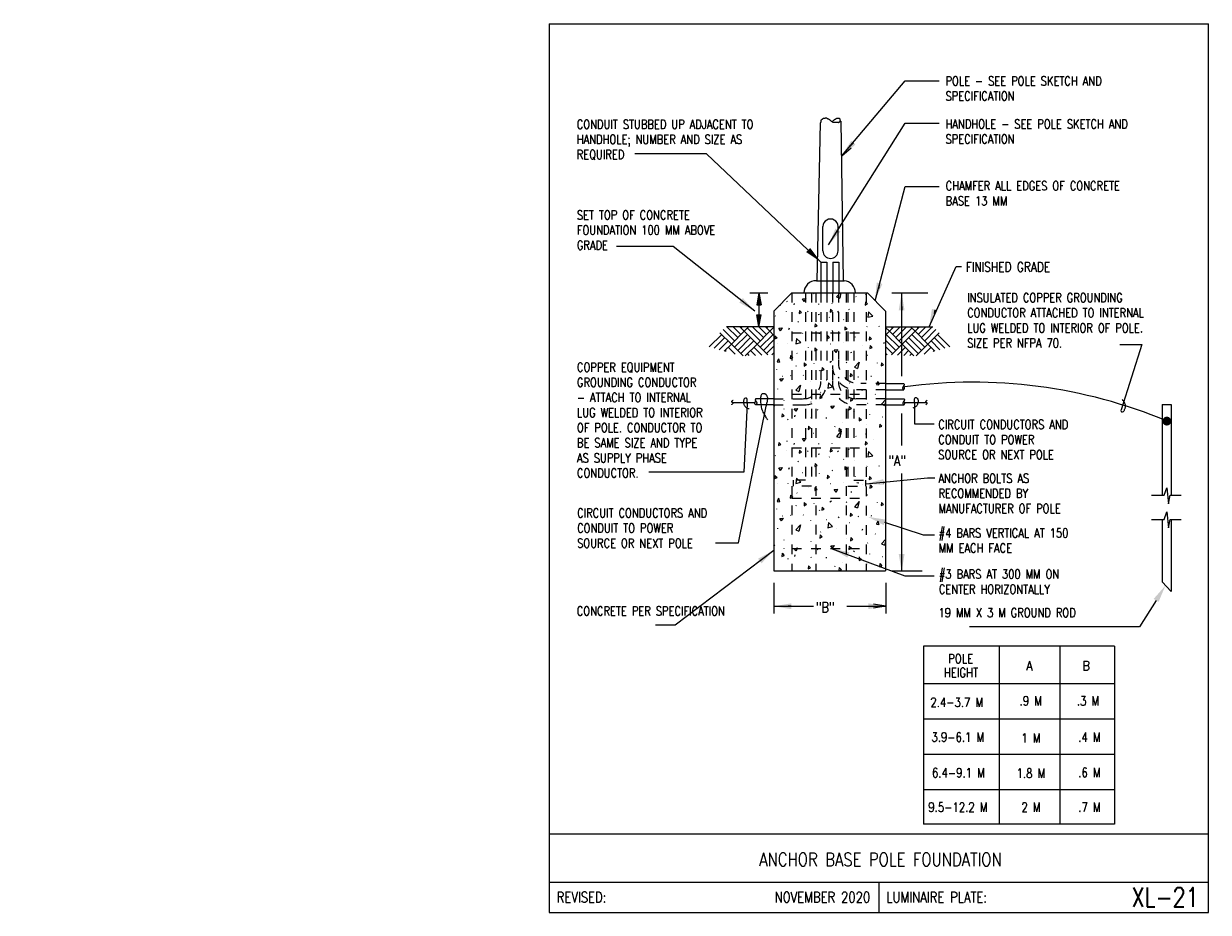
# Model space of a CAD drawing. Header units: inches. Extents: x -5.1 to 7.2, y -6.8 to 2.4.
import ezdxf
from ezdxf.enums import TextEntityAlignment as Align

# ---------------------------------------------------------------- set-up
doc = ezdxf.new("R2010")
doc.units = ezdxf.units.IN
doc.header["$MEASUREMENT"] = 0
doc.linetypes.add('CV3', pattern=[1, 1])
doc.linetypes.add('HIDDEN2', pattern=[0.1875, 0.125, -0.0625])
doc.layers.get('0').update_dxf_attribs({"color": 2, "linetype": 'CONTINUOUS'})
doc.layers.add('E-DETL', color=2, linetype='CONTINUOUS')
doc.layers.add('E-DETL-TEXT', color=3, linetype='CONTINUOUS')
doc.styles.add('romans', font='ROMANS.SHX', dxfattribs={"width": 0.8})
doc.styles.get("Standard").update_dxf_attribs({"font": 'ROMANS.SHX', "width": 0.8, "height": 0.125})
doc.dimstyles.get("Standard").update_dxf_attribs({"dimtxt": 0.18, "dimasz": 0.18, "dimexe": 0.18, "dimexo": 0.0625, "dimgap": 0.09, "dimtad": 0, "dimtih": 1, "dimtoh": 1, "dimdec": 4, "dimzin": 0, "dimdsep": 46, "dimtxsty": 'Standard', "dimcen": 0.09, "dimadec": 0, "dimazin": 0, "dimtfac": 1, "dimtdec": 4, "dimtofl": 0, "dimtmove": 0, "dimatfit": 3, "dimfxl": 1, "dimtolj": 1, "dimtzin": 0, "dimarcsym": 0})

# ---------------------------------------------------------------- blocks, each defined once
blk = doc.blocks.new('*X4')
at = {"linetype": 'CV3'}
for p, q in [((-0.542334, 1.737036), (-0.547627, 1.733667)), ((-0.468712, 1.702387), (-0.465343, 1.714899)), ((-0.38319, 1.763944), (-0.345619, 1.767991)), ((-0.365156, 1.737931), (-0.38319, 1.763944)), ((-0.365156, 1.737931), (-0.345619, 1.767991)), ((-0.269859, 1.817375), (-0.265832, 1.819893)), ((-0.076211, 1.711145), (-0.075036, 1.71534)), ((0.007114, 1.826184), (-0.030349, 1.786121)), ((-0.030349, 1.786121), (0.002372, 1.772647)), ((0.015362, 1.826184), (0.002372, 1.772647)), ((0.172142, 1.783811), (0.169289, 1.786832)), ((0.267321, 1.73223), (0.264431, 1.699858)), ((0.277614, 1.812589), (0.267028, 1.806333)), ((0.267321, 1.73223), (0.289054, 1.71142)), ((0.350016, 1.753268), (0.349849, 1.753939)), ((-0.627386, 1.691734), (-0.605959, 1.701795)), ((-0.549256, 1.634954), (-0.548921, 1.636297)), ((-0.414044, 1.644646), (-0.416934, 1.612274)), ((-0.416934, 1.612274), (-0.392311, 1.623835)), ((-0.414044, 1.644646), (-0.392311, 1.623835)), ((-0.329598, 1.630926), (-0.324564, 1.637472)), ((-0.207907, 1.602772), (-0.218974, 1.598441)), ((-0.212237, 1.705756), (-0.214643, 1.712012)), ((-0.09309, 1.657639), (-0.09598, 1.625267)), ((-0.09598, 1.625267), (-0.071357, 1.636829)), ((-0.09309, 1.657639), (-0.071357, 1.636829)), ((-0.009176, 1.62539), (-0.018799, 1.636458)), ((0.099092, 1.652339), (0.091393, 1.650414)), ((0.264431, 1.699858), (0.289054, 1.71142)), ((0.300711, 1.628277), (0.292531, 1.573417)), ((0.300711, 1.628277), (0.343537, 1.585448)), ((-0.660225, 1.58641), (-0.665519, 1.589779)), ((-0.429778, 1.523689), (-0.423905, 1.528724)), ((-0.250921, 1.506051), (-0.253811, 1.473679)), ((-0.253811, 1.473679), (-0.229187, 1.485241)), ((-0.250921, 1.506051), (-0.229187, 1.485241)), ((-0.103731, 1.573028), (-0.105241, 1.572357)), ((0.041086, 1.548191), (0.045281, 1.549869)), ((0.056332, 1.475172), (0.053442, 1.4428)), ((0.056332, 1.475172), (0.078066, 1.454362)), ((0.155865, 1.532584), (0.155697, 1.534597)), ((0.287257, 1.476867), (0.282223, 1.476028)), ((0.292531, 1.573417), (0.343537, 1.585448)), ((0.412347, 1.474283), (0.409941, 1.480058)), ((-0.666669, 1.382375), (-0.669559, 1.350003)), ((-0.669559, 1.350003), (-0.644935, 1.361564)), ((-0.666669, 1.382375), (-0.644935, 1.361564)), ((-0.626819, 1.460397), (-0.589248, 1.464444)), ((-0.608785, 1.434384), (-0.626819, 1.460397)), ((-0.608785, 1.434384), (-0.589248, 1.464444)), ((-0.522124, 1.445891), (-0.515387, 1.463215)), ((-0.444012, 1.354897), (-0.452192, 1.300037)), ((-0.444012, 1.354897), (-0.401186, 1.312068)), ((-0.380173, 1.409317), (-0.381135, 1.407392)), ((-0.205925, 1.402019), (-0.205086, 1.406718)), ((-0.12533, 1.383818), (-0.12822, 1.351447)), ((-0.12822, 1.351447), (-0.103597, 1.363008)), ((-0.12533, 1.383818), (-0.103597, 1.363008)), ((-0.072692, 1.433378), (-0.080391, 1.43001)), ((0.053442, 1.4428), (0.078066, 1.454362)), ((0.161843, 1.369618), (0.162626, 1.368573)), ((0.309552, 1.370956), (0.306662, 1.338584)), ((0.306662, 1.338584), (0.331285, 1.350145)), ((0.309552, 1.370956), (0.331285, 1.350145)), ((-0.640375, 1.297802), (-0.641885, 1.297467)), ((-0.533986, 1.300655), (-0.532643, 1.300152)), ((-0.452192, 1.300037), (-0.401186, 1.312068)), ((-0.324836, 1.260135), (-0.323392, 1.259173)), ((-0.25327, 1.25818), (-0.25616, 1.225808)), ((-0.25616, 1.225808), (-0.231536, 1.23737)), ((-0.25327, 1.25818), (-0.231536, 1.23737)), ((-0.092824, 1.298642), (-0.088461, 1.299816)), ((-0.053619, 1.235309), (-0.016048, 1.239355)), ((-0.035585, 1.209296), (-0.053619, 1.235309)), ((-0.035585, 1.209296), (-0.016048, 1.239355)), ((0.038736, 1.309214), (0.036555, 1.308711)), ((0.240271, 1.28488), (0.240271, 1.286055)), ((0.315921, 1.283241), (0.313031, 1.250869)), ((0.313031, 1.250869), (0.337654, 1.26243)), ((0.315921, 1.283241), (0.337654, 1.26243)), ((0.464316, 1.302965), (0.45806, 1.314033)), ((-0.630428, 1.145356), (-0.644301, 1.11414)), ((-0.644301, 1.11414), (-0.621064, 1.110787)), ((-0.630428, 1.145356), (-0.621064, 1.110787)), ((-0.50547, 1.179295), (-0.50836, 1.146923)), ((-0.50836, 1.146923), (-0.483737, 1.158484)), ((-0.50547, 1.179295), (-0.483737, 1.158484)), ((-0.436688, 1.200385), (-0.43956, 1.203257)), ((-0.364, 1.101816), (-0.36689, 1.069444)), ((-0.364, 1.101816), (-0.342267, 1.081006)), ((-0.082797, 1.116728), (-0.099158, 1.107103)), ((0.067935, 1.10313), (0.076493, 1.109843)), ((0.117859, 1.211049), (0.127483, 1.213937)), ((0.202548, 1.110953), (0.153948, 1.05898)), ((0.202548, 1.110953), (0.186669, 1.045505)), ((0.286418, 1.181503), (0.288096, 1.183013)), ((0.433812, 1.102298), (0.430922, 1.069926)), ((0.433812, 1.102298), (0.455546, 1.081487)), ((-0.646271, 1.032994), (-0.648196, 1.038287)), ((-0.448405, 1.066881), (-0.443203, 1.073594)), ((-0.36689, 1.069444), (-0.342267, 1.081006)), ((-0.26365, 1.0939), (-0.264154, 1.091551)), ((-0.206764, 1.019388), (-0.204079, 1.025429)), ((-0.179603, 1.054278), (-0.182493, 1.021906)), ((-0.182493, 1.021906), (-0.15787, 1.033467)), ((-0.179603, 1.054278), (-0.15787, 1.033467)), ((0.11334, 0.993539), (0.11045, 0.961167)), ((0.11334, 0.993539), (0.135074, 0.972729)), ((0.153948, 1.05898), (0.186669, 1.045505)), ((0.391656, 1.097479), (0.392618, 1.101328)), ((0.430922, 1.069926), (0.455546, 1.081487)), ((-0.616273, 0.937259), (-0.578702, 0.941306)), ((-0.598239, 0.911246), (-0.616273, 0.937259)), ((-0.598239, 0.911246), (-0.578702, 0.941306)), ((-0.587516, 0.96535), (-0.587012, 0.966021)), ((-0.504801, 0.970433), (-0.50432, 0.96899)), ((-0.403752, 0.870337), (-0.452352, 0.818364)), ((-0.403752, 0.870337), (-0.419631, 0.804889)), ((-0.370549, 0.972358), (-0.373917, 0.973321)), ((-0.295965, 0.912686), (-0.297408, 0.91461)), ((-0.139306, 0.928093), (-0.136118, 0.927422)), ((-0.114106, 0.896747), (-0.122286, 0.841886)), ((-0.114106, 0.896747), (-0.07128, 0.853917)), ((-0.004845, 0.942522), (-0.013506, 0.950222)), ((0.104852, 0.895033), (0.105187, 0.896543)), ((0.11045, 0.961167), (0.135074, 0.972729)), ((0.195811, 0.955996), (0.188593, 0.954553)), ((0.323503, 0.966356), (0.331558, 0.965853)), ((0.396912, 0.910515), (0.38304, 0.879299)), ((0.38304, 0.879299), (0.406276, 0.875946)), ((0.396912, 0.910515), (0.406276, 0.875946)), ((-0.642421, 0.835207), (-0.64194, 0.829914)), ((-0.452352, 0.818364), (-0.419631, 0.804889)), ((-0.199433, 0.766398), (-0.202323, 0.734026)), ((-0.202323, 0.734026), (-0.1777, 0.745587)), ((-0.199433, 0.766398), (-0.1777, 0.745587)), ((-0.197321, 0.79719), (-0.194433, 0.799115)), ((-0.122286, 0.841886), (-0.07128, 0.853917)), ((-0.034595, 0.833275), (-0.033085, 0.833275)), ((0.116239, 0.73995), (0.113349, 0.707578)), ((0.116239, 0.73995), (0.137973, 0.719139)), ((0.234307, 0.815958), (0.242006, 0.830395)), ((0.370483, 0.775534), (0.370002, 0.779384)), ((-0.668405, 0.654745), (-0.680436, 0.663211)), ((-0.57313, 0.622503), (-0.571205, 0.627315)), ((-0.571205, 0.713937), (-0.571687, 0.716343)), ((-0.467429, 0.627798), (-0.429858, 0.631844)), ((-0.449395, 0.601785), (-0.467429, 0.627798)), ((-0.449395, 0.601785), (-0.429858, 0.631844)), ((-0.294191, 0.697004), (-0.292177, 0.699186)), ((-0.22138, 0.61384), (-0.228117, 0.615765)), ((-0.090292, 0.654815), (-0.052721, 0.658862)), ((-0.072258, 0.628802), (-0.090292, 0.654815)), ((-0.072258, 0.628802), (-0.052721, 0.658862)), ((0.068094, 0.731077), (0.069922, 0.728987)), ((0.100829, 0.649939), (0.097939, 0.617567)), ((0.097939, 0.617567), (0.122563, 0.629129)), ((0.100829, 0.649939), (0.122563, 0.629129)), ((0.113349, 0.707578), (0.137973, 0.719139)), ((0.293298, 0.686264), (0.289103, 0.682907)), ((0.475815, 0.720669), (0.433519, 0.675438)), ((0.433519, 0.675438), (0.466239, 0.661963)), ((0.475815, 0.701428), (0.466239, 0.661963)), ((-0.592565, 0.576792), (-0.595456, 0.54442)), ((-0.595456, 0.54442), (-0.570832, 0.555982)), ((-0.592565, 0.576792), (-0.570832, 0.555982)), ((-0.529119, 0.52096), (-0.536335, 0.514919)), ((-0.461013, 0.544543), (-0.457163, 0.56283)), ((-0.295965, 0.542137), (-0.293078, 0.533956)), ((-0.136209, 0.538287), (-0.136209, 0.528181)), ((0.155391, 0.591222), (0.145768, 0.598922)), ((0.204285, 0.533963), (0.201395, 0.501591)), ((0.201395, 0.501591), (0.226018, 0.513152)), ((0.204285, 0.533963), (0.226018, 0.513152)), ((0.20736, 0.521925), (0.205435, 0.538768)), ((0.313222, 0.569086), (0.314665, 0.571011)), ((0.44533, 0.542777), (0.448015, 0.543448)), ((-0.321174, 0.447341), (-0.324064, 0.414969)), ((-0.324064, 0.414969), (-0.299441, 0.42653)), ((-0.321174, 0.447341), (-0.299441, 0.42653)), ((-0.269859, 0.373679), (-0.265832, 0.376197)), ((-0.04719, 0.439153), (-0.044784, 0.448297)), ((0.018252, 0.394398), (-0.030349, 0.342425)), ((-0.002627, 0.428573), (-0.005517, 0.396201)), ((-0.005517, 0.396201), (0.019107, 0.407762)), ((-0.002627, 0.428573), (0.019107, 0.407762)), ((0.018252, 0.394398), (0.002372, 0.328951)), ((0.03001, 0.485047), (0.029171, 0.486557)), ((0.277614, 0.368893), (0.267028, 0.362637)), ((0.28088, 0.46474), (0.281048, 0.466418)), ((0.415046, 0.469959), (0.412156, 0.437587)), ((0.412156, 0.437587), (0.436779, 0.449148)), ((0.415046, 0.469959), (0.436779, 0.449148)), ((-0.627692, 0.27891), (-0.630583, 0.246538)), ((-0.630583, 0.246538), (-0.605959, 0.258099)), ((-0.627692, 0.27891), (-0.605959, 0.258099)), ((-0.542334, 0.29334), (-0.547627, 0.289971)), ((-0.468712, 0.258691), (-0.465343, 0.271203)), ((-0.38319, 0.320248), (-0.345619, 0.324295)), ((-0.365156, 0.294235), (-0.38319, 0.320248)), ((-0.365156, 0.294235), (-0.345619, 0.324295)), ((-0.212237, 0.26206), (-0.214643, 0.268316)), ((-0.076211, 0.267449), (-0.075036, 0.271644)), ((-0.030349, 0.342425), (0.002372, 0.328951)), ((0.172142, 0.340115), (0.169289, 0.343136)), ((0.267321, 0.288534), (0.264431, 0.256162)), ((0.264431, 0.256162), (0.289054, 0.267724)), ((0.267321, 0.288534), (0.289054, 0.267724)), ((0.350016, 0.309572), (0.349849, 0.310243)), ((-0.660225, 0.142714), (-0.665519, 0.146083)), ((-0.549256, 0.191258), (-0.548921, 0.192601)), ((-0.414044, 0.20095), (-0.416934, 0.168578)), ((-0.416934, 0.168578), (-0.392311, 0.18014)), ((-0.414044, 0.20095), (-0.392311, 0.18014)), ((-0.329598, 0.187231), (-0.324564, 0.193776)), ((-0.207907, 0.159076), (-0.218974, 0.154745)), ((-0.103731, 0.129333), (-0.105241, 0.128661)), ((-0.09309, 0.213943), (-0.09598, 0.181571)), ((-0.09598, 0.181571), (-0.071357, 0.193133)), ((-0.09309, 0.213943), (-0.071357, 0.193133)), ((-0.009176, 0.181694), (-0.018799, 0.192762)), ((0.099092, 0.208643), (0.091393, 0.206718)), ((0.300711, 0.184581), (0.292531, 0.129721)), ((0.292531, 0.129721), (0.343537, 0.141752)), ((0.300711, 0.184581), (0.343537, 0.141752)), ((-0.626819, 0.016701), (-0.589248, 0.020748)), ((-0.608785, -0.009312), (-0.626819, 0.016701)), ((-0.608785, -0.009312), (-0.589248, 0.020748)), ((-0.522124, 0.002195), (-0.515387, 0.019519)), ((-0.429778, 0.079993), (-0.423905, 0.085028)), ((-0.250921, 0.062355), (-0.253811, 0.029983)), ((-0.253811, 0.029983), (-0.229187, 0.041545)), ((-0.250921, 0.062355), (-0.229187, 0.041545)), ((0.041086, 0.104495), (0.045281, 0.106173)), ((0.056332, 0.031476), (0.053442, -0.000896)), ((0.053442, -0.000896), (0.078066, 0.010666)), ((0.056332, 0.031476), (0.078066, 0.010666)), ((0.155865, 0.088888), (0.155697, 0.090901)), ((0.287257, 0.033171), (0.282223, 0.032332)), ((0.412347, 0.030587), (0.409941, 0.036362)), ((-0.666669, -0.061321), (-0.669559, -0.093693)), ((-0.669559, -0.093693), (-0.644935, -0.082132)), ((-0.666669, -0.061321), (-0.644935, -0.082132)), ((-0.444012, -0.088799), (-0.452192, -0.143659)), ((-0.444012, -0.088799), (-0.401186, -0.131628)), ((-0.380173, -0.034379), (-0.381135, -0.036304)), ((-0.205925, -0.041677), (-0.205086, -0.036978)), ((-0.12533, -0.059878), (-0.12822, -0.092249)), ((-0.12822, -0.092249), (-0.103597, -0.080688)), ((-0.12533, -0.059878), (-0.103597, -0.080688)), ((-0.072692, -0.010317), (-0.080391, -0.013686)), ((0.161843, -0.074078), (0.162626, -0.075123)), ((0.309552, -0.07274), (0.306662, -0.105112)), ((0.306662, -0.105112), (0.331285, -0.093551)), ((0.309552, -0.07274), (0.331285, -0.093551)), ((-0.640375, -0.145894), (-0.641885, -0.146229)), ((-0.533986, -0.143041), (-0.532643, -0.143544)), ((-0.452192, -0.143659), (-0.401186, -0.131628)), ((-0.436688, -0.243311), (-0.43956, -0.240438)), ((-0.324836, -0.183561), (-0.323392, -0.184523)), ((-0.25327, -0.185516), (-0.25616, -0.217888)), ((-0.25616, -0.217888), (-0.231536, -0.206326)), ((-0.25327, -0.185516), (-0.231536, -0.206326)), ((-0.092824, -0.145054), (-0.088461, -0.14388)), ((-0.053619, -0.208387), (-0.016048, -0.204341)), ((-0.035585, -0.2344), (-0.053619, -0.208387)), ((-0.035585, -0.2344), (-0.016048, -0.204341)), ((0.038736, -0.134482), (0.036555, -0.134985)), ((0.117859, -0.232647), (0.127483, -0.229759)), ((0.240271, -0.158816), (0.240271, -0.157641)), ((0.315921, -0.160455), (0.313031, -0.192827)), ((0.313031, -0.192827), (0.337654, -0.181266)), ((0.315921, -0.160455), (0.337654, -0.181266)), ((0.464316, -0.140731), (0.45806, -0.129663)), ((-0.630428, -0.29834), (-0.644301, -0.329556)), ((-0.644301, -0.329556), (-0.621064, -0.332909)), ((-0.630428, -0.29834), (-0.621064, -0.332909)), ((-0.50547, -0.264401), (-0.50836, -0.296773)), ((-0.50836, -0.296773), (-0.483737, -0.285212)), ((-0.50547, -0.264401), (-0.483737, -0.285212)), ((-0.364, -0.34188), (-0.36689, -0.374252)), ((-0.36689, -0.374252), (-0.342267, -0.36269)), ((-0.364, -0.34188), (-0.342267, -0.36269)), ((-0.26365, -0.349796), (-0.264154, -0.352145)), ((-0.082797, -0.326968), (-0.099158, -0.336593)), ((0.067935, -0.340566), (0.076493, -0.333853)), ((0.202548, -0.332743), (0.153948, -0.384716)), ((0.202548, -0.332743), (0.186669, -0.398191)), ((0.286418, -0.262193), (0.288096, -0.260683)), ((0.391656, -0.346217), (0.392618, -0.342368)), ((0.433812, -0.341398), (0.430922, -0.37377)), ((0.430922, -0.37377), (0.455546, -0.362209)), ((0.433812, -0.341398), (0.455546, -0.362209)), ((-0.646271, -0.410702), (-0.648196, -0.405409)), ((-0.587516, -0.478346), (-0.587012, -0.477675)), ((-0.504801, -0.473263), (-0.50432, -0.474706)), ((-0.448405, -0.376815), (-0.443203, -0.370102)), ((-0.370549, -0.471338), (-0.373917, -0.470375)), ((-0.206764, -0.424308), (-0.204079, -0.418267)), ((-0.179603, -0.389418), (-0.182493, -0.42179)), ((-0.182493, -0.42179), (-0.15787, -0.410229)), ((-0.179603, -0.389418), (-0.15787, -0.410229)), ((0.11334, -0.450157), (0.11045, -0.482529)), ((0.11045, -0.482529), (0.135074, -0.470967)), ((0.11334, -0.450157), (0.135074, -0.470967)), ((0.153948, -0.384716), (0.186669, -0.398191)), ((0.195811, -0.4877), (0.188593, -0.489143)), ((0.323503, -0.47734), (0.331558, -0.477843)), ((-0.642421, -0.608489), (-0.64194, -0.613782)), ((-0.616273, -0.506437), (-0.578702, -0.50239)), ((-0.598239, -0.53245), (-0.616273, -0.506437)), ((-0.598239, -0.53245), (-0.578702, -0.50239)), ((-0.403752, -0.573359), (-0.452352, -0.625332)), ((-0.403752, -0.573359), (-0.419631, -0.638807)), ((-0.295965, -0.53101), (-0.297408, -0.529086)), ((-0.139306, -0.515603), (-0.136118, -0.516274)), ((-0.114106, -0.546949), (-0.122286, -0.60181)), ((-0.122286, -0.60181), (-0.07128, -0.589779)), ((-0.114106, -0.546949), (-0.07128, -0.589779)), ((-0.034595, -0.610421), (-0.033085, -0.610421)), ((-0.004845, -0.501174), (-0.013506, -0.493474)), ((0.104852, -0.548663), (0.105187, -0.547153)), ((0.396912, -0.533181), (0.38304, -0.564397)), ((0.38304, -0.564397), (0.406276, -0.56775)), ((0.396912, -0.533181), (0.406276, -0.56775)), ((-0.571205, -0.729759), (-0.571687, -0.727353)), ((-0.452352, -0.625332), (-0.419631, -0.638807)), ((-0.199433, -0.677298), (-0.202323, -0.70967)), ((-0.202323, -0.70967), (-0.1777, -0.698109)), ((-0.199433, -0.677298), (-0.1777, -0.698109)), ((-0.197321, -0.646506), (-0.194433, -0.644581)), ((0.068094, -0.712619), (0.069922, -0.714709)), ((0.116239, -0.703746), (0.113349, -0.736118)), ((0.113349, -0.736118), (0.137973, -0.724557)), ((0.116239, -0.703746), (0.137973, -0.724557)), ((0.234307, -0.627738), (0.242006, -0.613301)), ((0.370483, -0.668162), (0.370002, -0.664312)), ((0.475815, -0.723027), (0.433519, -0.768258)), ((-0.668405, -0.788951), (-0.680436, -0.780484)), ((-0.57313, -0.821193), (-0.571205, -0.816381)), ((-0.467429, -0.815898), (-0.429858, -0.811852)), ((-0.449395, -0.841911), (-0.467429, -0.815898)), ((-0.449395, -0.841911), (-0.429858, -0.811852)), ((-0.294191, -0.746692), (-0.292177, -0.74451)), ((-0.22138, -0.829856), (-0.228117, -0.827931)), ((-0.090292, -0.788881), (-0.052721, -0.784834)), ((-0.072258, -0.814894), (-0.090292, -0.788881)), ((-0.072258, -0.814894), (-0.052721, -0.784834)), ((0.100829, -0.793756), (0.097939, -0.826128)), ((0.097939, -0.826128), (0.122563, -0.814567)), ((0.100829, -0.793756), (0.122563, -0.814567)), ((0.155391, -0.852474), (0.145768, -0.844774)), ((0.293298, -0.757432), (0.289103, -0.760789)), ((0.433519, -0.768258), (0.466239, -0.781733)), ((0.475815, -0.742269), (0.466239, -0.781733)), ((-0.592565, -0.866904), (-0.595456, -0.899276)), ((-0.595456, -0.899276), (-0.570832, -0.887714)), ((-0.592565, -0.866904), (-0.570832, -0.887714)), ((-0.529119, -0.922736), (-0.536335, -0.928777)), ((-0.461013, -0.899153), (-0.457163, -0.880866)), ((-0.295965, -0.901559), (-0.293078, -0.90974)), ((-0.136209, -0.905409), (-0.136209, -0.915515)), ((0.03001, -0.958649), (0.029171, -0.957139)), ((0.204285, -0.909734), (0.201395, -0.942105)), ((0.201395, -0.942105), (0.226018, -0.930544)), ((0.204285, -0.909734), (0.226018, -0.930544)), ((0.20736, -0.921771), (0.205435, -0.904928)), ((0.28088, -0.978956), (0.281048, -0.977278)), ((0.313222, -0.87461), (0.314665, -0.872685)), ((0.415046, -0.973737), (0.412156, -1.006109)), ((0.415046, -0.973737), (0.436779, -0.994548)), ((0.44533, -0.900919), (0.448015, -0.900248)), ((-0.321174, -0.996356), (-0.324064, -1.028727)), ((-0.324064, -1.028727), (-0.299441, -1.017166)), ((-0.321174, -0.996356), (-0.299441, -1.017166)), ((-0.04719, -1.004543), (-0.044784, -0.995399)), ((-0.002627, -1.015123), (-0.005517, -1.047495)), ((-0.005517, -1.047495), (0.019107, -1.035934)), ((-0.002627, -1.015123), (0.019107, -1.035934)), ((0.412156, -1.006109), (0.436779, -0.994548))]:
    blk.add_line(p, q, dxfattribs=at)
blk = doc.blocks.new('*X5')
for p, q in [((-1.051401, 1.363018), (-1.163529, 1.475146)), ((-1.018256, 1.396164), (-1.097238, 1.475146)), ((-0.98511, 1.42931), (-1.030946, 1.475146)), ((-1.018256, 1.462455), (-1.005565, 1.475146)), ((-0.98511, 1.42931), (-0.939274, 1.475146)), ((-0.786236, 1.363018), (-0.898364, 1.475146)), ((-0.753091, 1.396164), (-0.832073, 1.475146)), ((-0.719945, 1.42931), (-0.765781, 1.475146)), ((-0.753091, 1.462455), (-0.7404, 1.475146)), ((-0.719945, 1.42931), (-0.680435, 1.468819)), ((-1.345628, 1.267666), (-1.217129, 1.396164)), ((-1.294006, 1.252996), (-1.183984, 1.363018)), ((-1.117693, 1.296727), (-1.234867, 1.413901)), ((-1.084547, 1.329873), (-1.200568, 1.445894)), ((-1.117693, 1.296727), (-0.98511, 1.42931)), ((-1.084547, 1.263582), (-0.951964, 1.396164)), ((-1.051401, 1.230436), (-0.918819, 1.363018)), ((-0.852527, 1.296727), (-0.98511, 1.42931)), ((-0.819382, 1.329873), (-0.951964, 1.462455)), ((-0.719945, 1.42931), (-0.852527, 1.296727)), ((-0.819382, 1.263582), (-0.686799, 1.396164)), ((-0.680435, 1.3898), (-0.719945, 1.42931)), ((-1.242384, 1.238327), (-1.150838, 1.329873)), ((-1.190763, 1.223657), (-1.117693, 1.296727)), ((-1.171823, 1.218275), (-1.183984, 1.230436)), ((-1.079215, 1.191958), (-1.150838, 1.263582)), ((-0.995782, 1.174817), (-1.117693, 1.296727)), ((-1.018256, 1.19729), (-0.885673, 1.329873)), ((-0.973579, 1.175676), (-0.852527, 1.296727)), ((-0.868138, 1.179755), (-0.918819, 1.230436)), ((-0.804316, 1.182224), (-0.885673, 1.263582)), ((-0.740494, 1.184693), (-0.852527, 1.296727)), ((-0.786236, 1.230436), (-0.680435, 1.336237)), ((-0.753091, 1.19729), (-0.680435, 1.269946)), ((-0.93196, 1.177286), (-0.951964, 1.19729)), ((-0.697742, 1.186347), (-0.680435, 1.203654))]:
    blk.add_line(p, q)
blk = doc.blocks.new('*X6')
for p, q in [((0.515324, 1.42931), (0.475815, 1.468819)), ((0.515324, 1.42931), (0.561161, 1.475146)), ((0.54847, 1.462455), (0.535779, 1.475146)), ((0.54847, 1.396164), (0.627452, 1.475146)), ((0.581615, 1.363018), (0.693743, 1.475146)), ((0.780489, 1.42931), (0.734653, 1.475146)), ((0.780489, 1.42931), (0.826326, 1.475146)), ((0.813635, 1.462455), (0.800944, 1.475146)), ((0.813635, 1.396164), (0.892617, 1.475146)), ((0.846781, 1.363018), (0.958908, 1.475146)), ((0.475815, 1.3898), (0.515324, 1.42931)), ((0.614761, 1.263582), (0.482179, 1.396164)), ((0.515324, 1.42931), (0.647907, 1.296727)), ((0.614761, 1.329873), (0.747344, 1.462455)), ((0.647907, 1.296727), (0.780489, 1.42931)), ((0.846781, 1.230436), (0.714198, 1.363018)), ((0.879926, 1.263582), (0.747344, 1.396164)), ((0.913072, 1.296727), (0.780489, 1.42931)), ((0.879926, 1.329873), (0.995947, 1.445894)), ((0.913072, 1.296727), (1.030246, 1.413901)), ((1.089385, 1.252996), (0.979363, 1.363018)), ((1.141007, 1.267666), (1.012509, 1.396164)), ((0.581615, 1.230436), (0.475815, 1.336237)), ((0.54847, 1.19729), (0.475815, 1.269946)), ((0.535873, 1.184693), (0.647907, 1.296727)), ((0.599695, 1.182224), (0.681052, 1.263582)), ((0.768958, 1.175676), (0.647907, 1.296727)), ((0.663517, 1.179755), (0.714198, 1.230436)), ((0.813635, 1.19729), (0.681052, 1.329873)), ((0.791161, 1.174817), (0.913072, 1.296727)), ((0.874594, 1.191958), (0.946217, 1.263582)), ((0.986142, 1.223657), (0.913072, 1.296727)), ((1.037763, 1.238327), (0.946217, 1.329873)), ((0.967202, 1.218275), (0.979363, 1.230436)), ((0.493121, 1.186347), (0.475815, 1.203654)), ((0.727339, 1.177286), (0.747344, 1.19729))]:
    blk.add_line(p, q)

msp = doc.modelspace()

# ---------------------------------------------------------------- linework, layer by layer
at = {"layer": 'E-DETL'}
for p, q in [((0.363, 2.378), (0.363, -6.81)), ((0.363, 2.378), (7.173, 2.378)), ((7.173, -6.81), (7.173, 2.378)), ((3.13, -0.282), (3.166, 1.352)), ((3.404, -0.279), (3.38, 1.37)), ((3.191, 0.03), (3.191, 0.28)), ((3.347, 0.03), (3.347, 0.28)), ((3.169, -0.086), (3.169, -0.404)), ((3.169, -0.086), (3.231, -0.086)), ((3.231, -0.086), (3.231, -0.404)), ((3.294, -0.086), (3.294, -0.404)), ((3.294, -0.086), (3.356, -0.086)), ((3.356, -0.086), (3.356, -0.404)), ((3.123, -0.28), (3.409, -0.28)), ((2.682, -0.593), (2.869, -0.405)), ((2.869, -0.405), (3.651, -0.405)), ((3.838, -0.593), (3.651, -0.405)), ((2.682, -0.593), (2.682, -3.28)), ((3.838, -0.593), (3.838, -3.28)), ((2.682, -0.756), (2.193, -0.756)), ((3.838, -0.756), (4.327, -0.756)), ((3.838, -1.343), (4.026, -1.343)), ((3.839, -1.406), (4.026, -1.406)), ((2.258, -1.538), (2.489, -1.538)), ((2.681, -1.5), (2.494, -1.5)), ((2.681, -1.562), (2.494, -1.562)), ((3.839, -1.5), (4.026, -1.5)), ((3.839, -1.562), (4.023, -1.562)), ((4.034, -1.538), (4.258, -1.538)), ((6.695, -1.559), (6.695, -2.498)), ((6.695, -1.559), (6.789, -1.559)), ((6.789, -1.559), (6.789, -2.498)), ((3.54, -2.366), (3.561, -2.368)), ((3.561, -2.368), (3.561, -2.368)), ((6.585, -2.498), (6.716, -2.498)), ((6.78, -2.498), (6.893, -2.498)), ((6.585, -2.749), (6.716, -2.749)), ((6.695, -2.749), (6.695, -3.392)), ((6.78, -2.749), (6.893, -2.749)), ((6.789, -2.749), (6.789, -3.492)), ((2.682, -3.28), (3.838, -3.28)), ((6.789, -3.492), (6.695, -3.392)), ((6.205, -4.059), (4.231, -4.059)), ((4.231, -4.059), (4.231, -5.898)), ((5.01, -4.059), (5.01, -5.898)), ((5.637, -4.059), (5.637, -5.898)), ((6.205, -4.059), (6.205, -5.898)), ((6.205, -4.447), (4.231, -4.447)), ((6.205, -4.812), (4.231, -4.812)), ((6.205, -5.178), (4.231, -5.178)), ((6.205, -5.543), (4.231, -5.543)), ((0.363, -5.997), (7.173, -5.997)), ((6.205, -5.898), (4.231, -5.898)), ((0.363, -6.497), (7.173, -6.497)), ((3.768, -6.497), (3.768, -6.81)), ((0.363, -6.81), (7.173, -6.81))]:
    msp.add_line(p, q, dxfattribs=at)
at = {"layer": 'E-DETL', "linetype": 'HIDDEN2', "ltscale": 0.5}
for p, q in [((2.869, -0.405), (2.869, -3.28)), ((3.01, -0.405), (3.01, -2.343)), ((3.073, -0.405), (3.073, -2.405)), ((3.119, -0.405), (3.119, -3.28)), ((3.169, -0.404), (3.169, -1.321)), ((3.231, -0.404), (3.231, -1.312)), ((3.289, -0.404), (3.289, -1.312)), ((3.351, -0.404), (3.351, -1.093)), ((3.432, -0.405), (3.432, -3.28)), ((3.447, -0.405), (3.447, -2.405)), ((3.509, -0.405), (3.509, -2.343)), ((3.639, -0.406), (3.639, -3.281)), ((3.838, -1.343), (3.583, -1.343)), ((3.839, -1.406), (3.539, -1.406)), ((2.681, -1.5), (2.981, -1.5)), ((2.681, -1.562), (2.981, -1.562)), ((3.839, -1.5), (3.539, -1.5)), ((3.839, -1.562), (3.539, -1.562)), ((2.885, -2.405), (2.885, -2.343)), ((3.01, -2.343), (2.885, -2.343)), ((3.073, -2.405), (2.885, -2.405)), ((3.447, -2.405), (3.634, -2.405)), ((3.509, -2.343), (3.634, -2.343)), ((3.634, -2.405), (3.634, -2.343))]:
    msp.add_line(p, q, dxfattribs=at)
at = {"layer": 'E-DETL'}
for points in [[(3.167, 1.352), (3.168, 1.353), (3.169, 1.355), (3.17, 1.357), (3.17, 1.358), (3.171, 1.361), (3.171, 1.363), (3.172, 1.366), (3.172, 1.369), (3.172, 1.371), (3.172, 1.374), (3.173, 1.376), (3.173, 1.379), (3.174, 1.381), (3.175, 1.383), (3.176, 1.384), (3.177, 1.386), (3.179, 1.388), (3.181, 1.389), (3.183, 1.39), (3.185, 1.392), (3.186, 1.393), (3.187, 1.394), (3.188, 1.395), (3.189, 1.397), (3.19, 1.398), (3.192, 1.398), (3.193, 1.399), (3.195, 1.4), (3.198, 1.4), (3.2, 1.401), (3.202, 1.401), (3.205, 1.401), (3.208, 1.402), (3.21, 1.402), (3.214, 1.402), (3.217, 1.403), (3.22, 1.403), (3.223, 1.403), (3.226, 1.403), (3.228, 1.403), (3.23, 1.402), (3.231, 1.401), (3.233, 1.4), (3.234, 1.398), (3.236, 1.397), (3.239, 1.396), (3.243, 1.394), (3.248, 1.393), (3.252, 1.391), (3.256, 1.389), (3.259, 1.387), (3.262, 1.385), (3.264, 1.382), (3.266, 1.38), (3.268, 1.378), (3.27, 1.376), (3.272, 1.374), (3.274, 1.372), (3.276, 1.37), (3.278, 1.369), (3.281, 1.367), (3.283, 1.366), (3.286, 1.364), (3.288, 1.363), (3.291, 1.362), (3.293, 1.361), (3.296, 1.361), (3.298, 1.36), (3.301, 1.359), (3.304, 1.359), (3.308, 1.359), (3.311, 1.358), (3.315, 1.358), (3.318, 1.358), (3.321, 1.358), (3.323, 1.358), (3.324, 1.358), (3.325, 1.358), (3.326, 1.359), (3.328, 1.359), (3.33, 1.36), (3.333, 1.36), (3.336, 1.361), (3.34, 1.361), (3.343, 1.361), (3.346, 1.36), (3.348, 1.359), (3.351, 1.358), (3.353, 1.357), (3.356, 1.357), (3.358, 1.358), (3.36, 1.36), (3.361, 1.361), (3.363, 1.363), (3.364, 1.365), (3.366, 1.366), (3.367, 1.366), (3.368, 1.367), (3.369, 1.366), (3.37, 1.366), (3.371, 1.366), (3.371, 1.367), (3.371, 1.367), (3.371, 1.369), (3.371, 1.371), (3.371, 1.373), (3.37, 1.377), (3.37, 1.381), (3.37, 1.384), (3.369, 1.387), (3.369, 1.39), (3.368, 1.391), (3.367, 1.393), (3.366, 1.394), (3.364, 1.395), (3.362, 1.396), (3.36, 1.397), (3.357, 1.397), (3.355, 1.398), (3.352, 1.398), (3.349, 1.399), (3.346, 1.399), (3.344, 1.399), (3.341, 1.399), (3.339, 1.399), (3.338, 1.399), (3.337, 1.399), (3.336, 1.399), (3.336, 1.399), (3.335, 1.399), (3.334, 1.398), (3.333, 1.398), (3.332, 1.397), (3.331, 1.396), (3.329, 1.395), (3.328, 1.394), (3.326, 1.394), (3.324, 1.393), (3.323, 1.392), (3.321, 1.391), (3.319, 1.39), (3.317, 1.389), (3.315, 1.388), (3.313, 1.386), (3.311, 1.385), (3.309, 1.384), (3.307, 1.383), (3.306, 1.381), (3.304, 1.38), (3.303, 1.379), (3.301, 1.378), (3.299, 1.376), (3.297, 1.374), (3.294, 1.373), (3.292, 1.371)], [(4.024, -1.343), (4.025, -1.344), (4.026, -1.345), (4.027, -1.346), (4.027, -1.347), (4.028, -1.347), (4.028, -1.348), (4.029, -1.349), (4.029, -1.351), (4.029, -1.352), (4.029, -1.353), (4.029, -1.355), (4.029, -1.356), (4.029, -1.358), (4.029, -1.36), (4.028, -1.361), (4.027, -1.362), (4.026, -1.363), (4.025, -1.365), (4.024, -1.366), (4.023, -1.367), (4.022, -1.369), (4.021, -1.37), (4.021, -1.372), (4.02, -1.373), (4.019, -1.375), (4.019, -1.376), (4.018, -1.377), (4.017, -1.377), (4.016, -1.378), (4.016, -1.379), (4.015, -1.381), (4.015, -1.383), (4.014, -1.385), (4.014, -1.387), (4.014, -1.389), (4.014, -1.391), (4.015, -1.393), (4.015, -1.394), (4.016, -1.396), (4.017, -1.397), (4.017, -1.398), (4.018, -1.4), (4.019, -1.401), (4.019, -1.402), (4.02, -1.403), (4.02, -1.404), (4.021, -1.405), (4.022, -1.406), (4.022, -1.406), (4.024, -1.406), (4.025, -1.405), (4.026, -1.404), (4.028, -1.402), (4.029, -1.4), (4.031, -1.398), (4.032, -1.396), (4.033, -1.394), (4.034, -1.392), (4.034, -1.391), (4.034, -1.389), (4.034, -1.388), (4.034, -1.386), (4.033, -1.385), (4.033, -1.383), (4.032, -1.382), (4.031, -1.38), (4.031, -1.379), (4.03, -1.377), (4.029, -1.376), (4.029, -1.375), (4.028, -1.373), (4.027, -1.372), (4.026, -1.371), (4.025, -1.37), (4.024, -1.369)], [(2.249, -1.561), (2.251, -1.559), (2.254, -1.557), (2.256, -1.554), (2.258, -1.552), (2.26, -1.55), (2.261, -1.548), (2.262, -1.546), (2.262, -1.545), (2.261, -1.543), (2.261, -1.542), (2.259, -1.541), (2.258, -1.54), (2.257, -1.539), (2.255, -1.538), (2.253, -1.537), (2.252, -1.535), (2.251, -1.534), (2.25, -1.532), (2.25, -1.53), (2.25, -1.528), (2.25, -1.527), (2.251, -1.525), (2.252, -1.523), (2.254, -1.522), (2.256, -1.521), (2.257, -1.519), (2.258, -1.518), (2.26, -1.517), (2.261, -1.515), (2.262, -1.514)], [(2.497, -1.5), (2.496, -1.501), (2.495, -1.502), (2.494, -1.503), (2.494, -1.504), (2.493, -1.505), (2.493, -1.506), (2.492, -1.507), (2.492, -1.508), (2.492, -1.509), (2.492, -1.51), (2.492, -1.512), (2.492, -1.514), (2.492, -1.515), (2.492, -1.517), (2.493, -1.518), (2.494, -1.52), (2.495, -1.521), (2.496, -1.522), (2.497, -1.523), (2.498, -1.524), (2.499, -1.526), (2.5, -1.528), (2.5, -1.529), (2.501, -1.531), (2.502, -1.532), (2.503, -1.533), (2.503, -1.534), (2.504, -1.535), (2.505, -1.535), (2.505, -1.537), (2.506, -1.538), (2.507, -1.54), (2.507, -1.542), (2.507, -1.544), (2.507, -1.546), (2.507, -1.548), (2.506, -1.55), (2.506, -1.552), (2.505, -1.553), (2.504, -1.554), (2.504, -1.556), (2.503, -1.557), (2.503, -1.558), (2.502, -1.559), (2.501, -1.56), (2.501, -1.561), (2.5, -1.563), (2.5, -1.563), (2.499, -1.564), (2.498, -1.563), (2.496, -1.562), (2.495, -1.561), (2.493, -1.559), (2.492, -1.557), (2.49, -1.555), (2.489, -1.553), (2.488, -1.551), (2.487, -1.55), (2.487, -1.548), (2.487, -1.546), (2.487, -1.545), (2.487, -1.543), (2.488, -1.542), (2.488, -1.54), (2.489, -1.539), (2.49, -1.537), (2.49, -1.536), (2.491, -1.534), (2.492, -1.533), (2.492, -1.532), (2.493, -1.531), (2.494, -1.53), (2.495, -1.529), (2.496, -1.528), (2.497, -1.527)], [(4.027, -1.5), (4.028, -1.501), (4.029, -1.502), (4.029, -1.503), (4.03, -1.504), (4.031, -1.505), (4.031, -1.506), (4.032, -1.507), (4.032, -1.508), (4.032, -1.509), (4.032, -1.51), (4.032, -1.512), (4.032, -1.514), (4.032, -1.515), (4.031, -1.517), (4.031, -1.518), (4.03, -1.52), (4.029, -1.521), (4.028, -1.522), (4.027, -1.523), (4.026, -1.524), (4.025, -1.526), (4.024, -1.528), (4.023, -1.529), (4.023, -1.531), (4.022, -1.532), (4.021, -1.533), (4.02, -1.534), (4.02, -1.535), (4.019, -1.535), (4.018, -1.537), (4.018, -1.538), (4.017, -1.54), (4.017, -1.542), (4.017, -1.544), (4.017, -1.546), (4.017, -1.548), (4.017, -1.55), (4.018, -1.552), (4.019, -1.553), (4.02, -1.554), (4.02, -1.556), (4.021, -1.557), (4.021, -1.558), (4.022, -1.559), (4.022, -1.56), (4.023, -1.561), (4.023, -1.563), (4.024, -1.563), (4.025, -1.564), (4.026, -1.563), (4.028, -1.562), (4.029, -1.561), (4.031, -1.559), (4.032, -1.557), (4.033, -1.555), (4.035, -1.553), (4.036, -1.551), (4.036, -1.549), (4.037, -1.548), (4.037, -1.546), (4.037, -1.545), (4.036, -1.543), (4.036, -1.542), (4.035, -1.54), (4.035, -1.539), (4.034, -1.537), (4.033, -1.536), (4.033, -1.534), (4.032, -1.533), (4.031, -1.532), (4.03, -1.531), (4.03, -1.53), (4.029, -1.529), (4.028, -1.528), (4.027, -1.527)], [(4.254, -1.562), (4.256, -1.56), (4.259, -1.558), (4.262, -1.555), (4.264, -1.553), (4.265, -1.551), (4.266, -1.549), (4.267, -1.547), (4.267, -1.546), (4.266, -1.544), (4.266, -1.543), (4.265, -1.542), (4.263, -1.541), (4.262, -1.54), (4.26, -1.539), (4.259, -1.538), (4.257, -1.536), (4.256, -1.535), (4.255, -1.533), (4.255, -1.531), (4.255, -1.529), (4.255, -1.528), (4.256, -1.526), (4.258, -1.524), (4.259, -1.523), (4.261, -1.522), (4.262, -1.52), (4.264, -1.519), (4.265, -1.518), (4.266, -1.516), (4.268, -1.515)], [(6.716, -2.498), (6.745, -2.42), (6.761, -2.585), (6.78, -2.498)], [(6.716, -2.749), (6.745, -2.67), (6.761, -2.835), (6.78, -2.749)]]:
    msp.add_lwpolyline(points, dxfattribs=at)
at = {"layer": 'E-DETL', "linetype": 'HIDDEN2', "ltscale": 0.5}
for points in [[(2.869, -0.817), (3.639, -0.817)], [(2.869, -1.452), (3.639, -1.452)], [(2.869, -2.008), (3.639, -2.008)], [(2.869, -2.529), (3.639, -2.529)], [(2.869, -3.049), (3.639, -3.049)]]:
    msp.add_lwpolyline(points, dxfattribs=at)
at = {"layer": 'E-DETL', "const_width": 0.0458}
msp.add_lwpolyline([(6.721, -1.731, 1), (6.767, -1.731, 1)], format="xyb", close=True, dxfattribs=at)
at = {"layer": 'E-DETL'}
for centre, radius, start, end in [((3.269, 0.28), 0.0781, 359.847, 180.0982), ((3.269, 0.03), 0.0781, 180.4519, 359.7759), ((3.119, -0.405), 0.125, 88.1664, 180), ((3.401, -0.405), 0.125, 0, 86.2407), ((4.747, -6.493), 5.164, 67.2534, 97.9002)]:
    msp.add_arc(centre, radius, start, end, dxfattribs=at)
at = {"layer": 'E-DETL', "linetype": 'HIDDEN2', "ltscale": 0.5}
for centre, radius, start, end in [((3.568, -1.125), 0.218, 173.4436, 274.1202), ((3.539, -1.156), 0.25, 180, 269.9997), ((2.996, -1.327), 0.236, 266.4325, 3.567), ((2.994, -1.324), 0.175, 266.5616, 0.9696), ((3.524, -1.327), 0.236, 176.4328, 273.5669), ((3.526, -1.324), 0.175, 179.0302, 273.4377)]:
    msp.add_arc(centre, radius, start, end, dxfattribs=at)
at = {"layer": 'E-DETL-TEXT'}
for p, q in [((3.385, 1.013), (4.041, 1.786)), ((4.041, 1.786), (4.391, 1.786)), ((3.249, 0.092), (4.041, 1.348)), ((4.041, 1.348), (4.391, 1.348)), ((3.505, 1.147), (3.466, 1.104)), ((3.385, 1.013), (3.482, 1.095)), ((3.731, -0.486), (4.04, 0.695)), ((4.04, 0.695), (4.391, 0.695)), ((3.346, 0.244), (3.335, 0.225)), ((4.288, -0.756), (4.568, -0.133)), ((4.568, -0.133), (4.622, -0.133)), ((3.776, -0.306), (3.765, -0.363)), ((2.437, -0.405), (2.623, -0.405)), ((2.53, -0.405), (2.509, -0.53)), ((2.53, -0.405), (2.53, -0.757)), ((2.53, -0.405), (2.551, -0.53)), ((3.904, -0.405), (4.275, -0.405)), ((4.004, -0.405), (4.004, -1.265)), ((4.008, -0.585), (4.008, -0.546)), ((4.346, -0.58), (4.339, -0.617)), ((2.53, -0.757), (2.509, -0.632)), ((2.53, -0.757), (2.551, -0.632)), ((6.26, -0.939), (6.484, -0.939)), ((6.484, -0.939), (6.272, -1.613)), ((2.317, -2.99), (2.605, -1.578)), ((2.407, -1.55), (2.372, -2.26)), ((4.137, -1.544), (4.137, -1.759)), ((4.004, -1.653), (4.004, -1.983)), ((4.137, -1.759), (4.341, -1.759)), ((2.372, -2.26), (1.391, -2.26)), ((4.004, -2.274), (4.004, -3.285)), ((3.828, -2.777), (4.225, -2.908)), ((4.225, -2.908), (4.343, -2.908)), ((2.079, -2.99), (2.317, -2.99)), ((4.004, -3.105), (4.004, -3.199)), ((3.904, -3.28), (4.216, -3.28)), ((2.683, -3.404), (2.683, -3.72)), ((3.839, -3.404), (3.839, -3.72)), ((2.683, -3.645), (3.094, -3.645)), ((2.863, -3.645), (2.833, -3.645)), ((3.437, -3.645), (3.839, -3.645)), ((3.659, -3.645), (3.693, -3.645)), ((3.839, -3.645), (3.714, -3.624)), ((3.839, -3.645), (3.714, -3.665)), ((3.806, -3.645), (3.802, -3.645)), ((3.839, -3.645), (3.806, -3.645)), ((6.634, -3.585), (6.463, -3.858)), ((6.463, -3.858), (4.705, -3.858))]:
    msp.add_line(p, q, dxfattribs=at)
for points in [[(2.509, -0.53), (2.551, -0.53)], [(2.509, -0.632), (2.551, -0.632)], [(2.605, -1.578), (2.607, -1.567), (2.61, -1.556), (2.612, -1.546), (2.615, -1.536), (2.617, -1.527), (2.618, -1.519), (2.619, -1.511), (2.62, -1.504), (2.62, -1.497), (2.62, -1.491), (2.618, -1.484), (2.616, -1.478), (2.614, -1.472), (2.611, -1.466), (2.608, -1.462), (2.605, -1.458), (2.603, -1.456), (2.6, -1.454), (2.598, -1.452), (2.594, -1.451), (2.591, -1.45), (2.587, -1.449), (2.583, -1.448), (2.579, -1.448), (2.575, -1.448), (2.571, -1.448), (2.567, -1.448), (2.563, -1.45), (2.559, -1.452), (2.555, -1.456), (2.552, -1.462), (2.55, -1.469), (2.548, -1.478), (2.547, -1.488), (2.546, -1.5), (2.545, -1.512), (2.546, -1.524), (2.547, -1.537), (2.548, -1.551), (2.55, -1.564), (2.552, -1.576), (2.554, -1.588), (2.557, -1.6), (2.561, -1.612), (2.565, -1.624), (2.571, -1.637), (2.577, -1.649), (2.584, -1.661), (2.59, -1.673), (2.596, -1.683), (2.601, -1.692), (2.606, -1.699), (2.61, -1.706), (2.614, -1.712), (2.618, -1.717)], [(2.407, -1.55), (2.407, -1.544), (2.407, -1.538), (2.407, -1.532), (2.407, -1.526), (2.407, -1.52), (2.407, -1.515), (2.407, -1.51), (2.407, -1.505), (2.405, -1.5), (2.404, -1.497), (2.401, -1.494), (2.398, -1.493), (2.394, -1.492), (2.39, -1.493), (2.386, -1.495), (2.382, -1.498), (2.378, -1.502), (2.375, -1.508), (2.372, -1.514), (2.37, -1.521), (2.37, -1.528), (2.37, -1.536), (2.371, -1.544), (2.373, -1.551), (2.375, -1.559), (2.377, -1.565), (2.38, -1.571), (2.383, -1.576), (2.387, -1.581), (2.392, -1.585), (2.398, -1.589), (2.404, -1.592), (2.411, -1.596), (2.419, -1.599), (2.427, -1.602)], [(4.137, -1.544), (4.137, -1.538), (4.137, -1.532), (4.137, -1.526), (4.137, -1.521), (4.137, -1.515), (4.137, -1.509), (4.137, -1.504), (4.138, -1.499), (4.139, -1.495), (4.141, -1.491), (4.143, -1.489), (4.146, -1.487), (4.15, -1.487), (4.154, -1.488), (4.158, -1.489), (4.163, -1.493), (4.166, -1.497), (4.17, -1.502), (4.172, -1.509), (4.174, -1.515), (4.174, -1.523), (4.174, -1.531), (4.173, -1.538), (4.171, -1.546), (4.169, -1.553), (4.167, -1.559), (4.164, -1.565), (4.161, -1.57), (4.157, -1.575), (4.152, -1.579), (4.147, -1.583), (4.14, -1.587), (4.133, -1.59), (4.125, -1.593), (4.118, -1.596)], [(6.276, -1.605), (6.274, -1.608), (6.273, -1.61), (6.272, -1.613), (6.271, -1.616), (6.27, -1.62), (6.27, -1.623), (6.271, -1.627), (6.273, -1.631), (6.275, -1.634), (6.278, -1.636), (6.282, -1.637), (6.286, -1.636), (6.291, -1.634), (6.296, -1.631), (6.3, -1.627), (6.303, -1.622), (6.306, -1.617), (6.308, -1.611), (6.31, -1.605), (6.312, -1.599), (6.314, -1.593), (6.316, -1.588), (6.317, -1.582), (6.318, -1.576), (6.318, -1.57), (6.317, -1.563), (6.314, -1.555), (6.311, -1.548), (6.308, -1.54), (6.303, -1.533), (6.299, -1.527), (6.295, -1.522), (6.29, -1.517), (6.285, -1.512), (6.281, -1.507)]]:
    msp.add_lwpolyline(points, dxfattribs=at)
for points in [[(3.527, 1.128), (3.483, 1.167), (3.385, 1.013)], [(3.371, 0.228), (3.32, 0.26), (3.25, 0.091)], [(3.805, -0.313), (3.747, -0.298), (3.729, -0.479)], [(2.53, -0.405), (2.509, -0.53), (2.551, -0.53)], [(3.974, -0.585), (4.034, -0.585), (4.004, -0.405)], [(4.374, -0.589), (4.317, -0.57), (4.29, -0.751)], [(2.53, -0.757), (2.509, -0.632), (2.551, -0.632)], [(3.819, -2.806), (3.837, -2.749), (3.657, -2.721)], [(4.034, -3.105), (3.974, -3.105), (4.004, -3.285)], [(6.608, -3.569), (6.659, -3.6), (6.729, -3.432)], [(2.863, -3.675), (2.863, -3.615), (2.683, -3.645)], [(3.659, -3.615), (3.659, -3.675), (3.839, -3.645)]]:
    msp.add_solid(points, dxfattribs=at)

# ---------------------------------------------------------------- block references
at = {"layer": 'E-DETL'}
for name in ['*X4', '*X5', '*X6']:
    msp.add_blockref(name, (3.362, -2.231), dxfattribs=at)

# ---------------------------------------------------------------- texts
at = {"layer": 'E-DETL', "insert": (-5.067, 0.705), "char_height": 0.125, "attachment_point": 4}
msp.add_mtext('\\A1;  \\P ', dxfattribs=at)
at = {"layer": 'E-DETL-TEXT', "width": 0.8}
msp.add_text('FINISHED GRADE', height=0.1, dxfattribs=at).set_placement((4.666, -0.187))
at = {"layer": 'E-DETL-TEXT', "style": 'romans', "width": 0.8}
for s, height, p in [('"A"', 0.1063, (3.866, -2.193)), ('"B"', 0.1063, (3.117, -3.709)), ('POLE', 0.0956, (4.484, -4.235)), ('HEIGHT', 0.0956, (4.44, -4.379)), ('2.4-3.7 M', 0.0956, (4.301, -4.686)), ('3.9-6.1 M', 0.0956, (4.312, -5.046)), ('6.4-9.1 M', 0.0956, (4.318, -5.414)), ('9.5-12.2 M', 0.0956, (4.28, -5.77))]:
    msp.add_text(s, height=height, dxfattribs=at).set_placement(p)
at = {"layer": 'E-DETL-TEXT', "style": 'romans'}
for s, height, width, p in [('A', 0.0957, 0.9, (5.324, -4.308)), ('B', 0.0957, 0.9, (5.912, -4.308)), ('ANCHOR BASE POLE FOUNDATION', 0.14, 0.8, (3.785, -6.333))]:
    msp.add_text(s, height=height, dxfattribs=dict(at, width=width)).set_placement(p, align=Align.CENTER)
at = {"layer": 'E-DETL-TEXT', "style": 'romans', "width": 0.8}
for s, p in [('.9 M', (5.338, -4.623)), ('.3 M', (5.929, -4.623)), ('1 M', (5.34, -5.007)), ('.4 M', (5.944, -4.999)), ('1.8 M', (5.34, -5.372)), ('.6 M', (5.944, -5.364)), ('2 M', (5.34, -5.722)), ('.7 M', (5.944, -5.722))]:
    msp.add_text(s, height=0.0957, dxfattribs=at).set_placement(p, align=Align.MIDDLE)
for s, p in [('REVISED:', (0.44, -6.653)), ('LUMINAIRE PLATE:', (3.845, -6.653))]:
    msp.add_text(s, height=0.11, dxfattribs=at).set_placement(p, align=Align.MIDDLE_LEFT)
for s, height, p in [('NOVEMBER 2020', 0.11, (3.679, -6.653)), ('XL-21', 0.1969, (7.074, -6.653))]:
    msp.add_text(s, height=height, dxfattribs=at).set_placement(p, align=Align.MIDDLE_RIGHT)
at = {"layer": 'E-DETL-TEXT', "char_height": 0.09375, "attachment_point": 1, "style": 'romans'}
for s, width, heights, insert in [('POLE - SEE POLE SKETCH AND SPECIFICATION', 2.14337, [6.684], (4.457, 1.833)), ('CONDUIT STUBBED UP ADJACENT TO HANDHOLE; NUMBER AND SIZE AS REQUIRED', 2.14337, [6.684], (0.647, 1.385)), ('HANDHOLE - SEE POLE SKETCH AND SPECIFICATION', 2.14337, [6.684], (4.457, 1.388)), ('CHAMFER ALL EDGES OF CONCRETE BASE 13 MM', 2.14337, [0.349], (4.459, 0.749)), ('SET TOP OF CONCRETE FOUNDATION 100 MM ABOVE\\PGRADE', 1.78516, [0.505], (0.648, 0.447)), ('INSULATED COPPER GROUNDING CONDUCTOR ATTACHED TO INTERNAL LUG WELDED TO INTERIOR OF POLE. SIZE PER NFPA 70.', 2.07713, [6.684], (4.681, -0.408)), ('COPPER EQUIPMENT GROUNDING CONDUCTOR - ATTACH TO INTERNAL LUG WELDED TO INTERIOR OF POLE. CONDUCTOR TO BE SAME SIZE AND TYPE AS SUPPLY PHASE CONDUCTOR.', 1.47455, [6.684], (0.649, -1.127)), ('CIRCUIT CONDUCTORS AND CONDUIT TO POWER SOURCE OR NEXT POLE', 1.55932, [6.684], (4.382, -1.719)), ('ANCHOR BOLTS AS RECOMMENDED BY MANUFACTURER OF POLE', 1.55932, [6.684], (4.384, -2.275)), ('CIRCUIT CONDUCTORS AND CONDUIT TO POWER SOURCE OR NEXT POLE', 1.55932, [6.684], (0.651, -2.634)), ('#4 BARS VERTICAL AT 150 MM EACH FACE', 1.55932, [0.281], (4.386, -2.84)), ('#3 BARS AT 300 MM ON CENTER HORIZONTALLY', 1.55932, [0.328], (4.388, -3.266)), ('CONCRETE PER SPECIFICATION', 1.55932, [6.684], (0.647, -3.647)), ('19 MM X 3 M GROUND ROD', 1.55932, [0.293], (4.385, -3.665))]:
    msp.add_mtext_dynamic_manual_height_columns(s, width=width, gutter_width=0.469, heights=heights, dxfattribs=dict(at, insert=insert))
at = {"layer": 'E-DETL-TEXT', "insert": (-2.416, -0.138), "char_height": 0.125, "attachment_point": 4}
msp.add_mtext('\\A1;', dxfattribs=at)

# ---------------------------------------------------------------- leaders
at = {"layer": 'E-DETL-TEXT'}
for points in [[(3.169, -0.086), (1.987, 1.034), (1.248, 1.034)], [(2.486, -0.594), (1.642, 0.074), (1.059, 0.074)], [(3.639, -2.378), (4.272, -2.316), (4.347, -2.316)], [(3.285, -3.051), (4.036, -3.331), (4.339, -3.331)], [(2.682, -3.068), (1.664, -3.839), (1.462, -3.839)]]:
    msp.add_leader(points, dimstyle='Standard', override={"dimtmove": 2}, dxfattribs=at)

doc.saveas('drawing.dxf')
